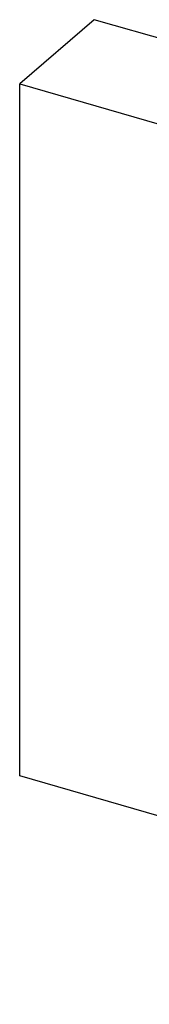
# Model space of a CAD drawing. Header units: millimetres. Extents: x 0 to 210, y 0 to 297.
# Tile 24 of 50: x 55.7434 to 55.7886, y 244.6674 to 245.0124. Entities that reach past the tile are written whole.
import ezdxf

# ---------------------------------------------------------------- set-up
doc = ezdxf.new("R2010")
doc.units = ezdxf.units.MM
doc.header["$LTSCALE"] = 19.36
doc.layers.get('0').update_dxf_attribs({"linetype": 'CONTINUOUS'})

msp = doc.modelspace()

# ---------------------------------------------------------------- linework, layer by layer
at = {"color": 7, "linetype": 'CONTINUOUS'}
for p, q in [((55.76939, 245.01239), (55.74339, 244.98987)), ((56.04652, 244.93239), (55.76939, 245.01239)), ((55.74339, 244.74739), (55.74339, 244.98987)), ((55.74339, 244.98987), (56.02052, 244.90987)), ((56.02052, 244.66739), (55.74339, 244.74739))]:
    msp.add_line(p, q, dxfattribs=at)

doc.saveas('drawing.dxf')
